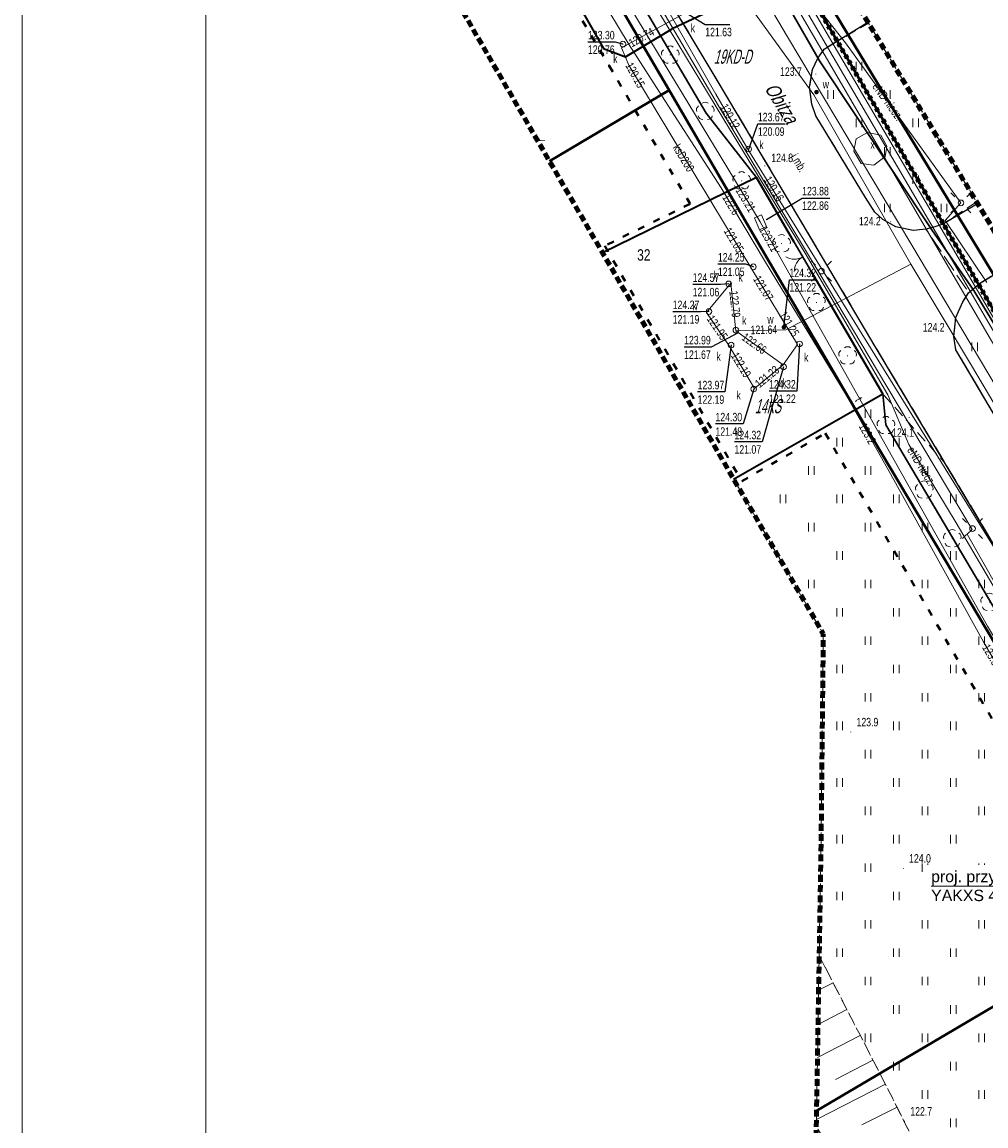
# Model space of a CAD drawing. Header units: millimetres. Extents: x 7464056 to 7464277, y 5957530 to 5957827.
# Tile 2 of 22: x 7464056 to 7464141, y 5957613 to 5957710. Entities that reach past the tile are written whole.
import ezdxf
from ezdxf.enums import TextEntityAlignment as Align

# ---------------------------------------------------------------- set-up
doc = ezdxf.new("R2010")
doc.units = ezdxf.units.MM
doc.header["$MEASUREMENT"] = 0
for name, pattern in [('1', [0.6, 0.3, -0.3]), ('1.0_0.5', [1.5, 1, -0.5]), ('1.5_0.5', [2, 1.5, -0.5]), ('2', [0.9, 0.6, -0.3]), ('219-500', [0]), ('ACAD_ISO03W100', [30, 12, -18]), ('CONTINOUS', [0]), ('egug-500', [1, 0.5, -0.5]), ('otob_500', [0])]:
    doc.linetypes.add(name, pattern=pattern)
doc.layers.get('0').update_dxf_attribs({"color": 2, "linetype": 'CONTINUOUS', "lineweight": 0, "plot": 0})
for name, color, linetype in [('000 Inne (niezydentyfikowane)', 7, 'CONTINUOUS'), ('203-punkt graniczny', 7, 'CONTINUOUS'), ('218-kontur użytku gruntowego', 7, 'CONTINUOUS'), ('994-Nazwa ulicy', 7, 'CONTINUOUS'), ('brama', 7, 'CONTINUOUS'), ('drzewo liściaste', 7, 'CONTINUOUS'), ('jezdnia', 7, 'CONTINUOUS'), ('jezdnia-Atr17', 7, 'CONTINUOUS'), ('komora podziemna', 7, 'CONTINUOUS'), ('kratka ściekowa-Atr17', 7, 'CONTINUOUS'), ('krawężnik', 7, 'CONTINUOUS'), ('latarnia', 7, 'CONTINUOUS'), ('obudowa ochronna przewodu', 7, 'CONTINUOUS'), ('ogrodzenie trwałe', 7, 'CONTINUOUS'), ('pikieta naturalna', 7, 'CONTINUOUS'), ('pikieta naturalna-Atr2', 7, 'CONTINUOUS'), ('pikieta sztuczna', 7, 'CONTINUOUS'), ('pikieta sztuczna-Atr2', 7, 'CONTINUOUS'), ('przewód ciepłowniczy', 7, 'CONTINUOUS'), ('przewód elektroenergetyczny podziemny', 7, 'CONTINUOUS'), ('przewód elektroenergetyczny podziemny-Atr1', 7, 'CONTINUOUS'), ('przewód gazowy', 7, 'CONTINUOUS'), ('przewód kanalizacyjny', 7, 'CONTINUOUS'), ('przewód kanalizacyjny-Atr1', 7, 'CONTINUOUS'), ('przewód telekomunikacyjny podziemny', 7, 'CONTINUOUS'), ('przewód telekomunikacyjny podziemny-Atr1', 7, 'CONTINUOUS'), ('przewód wodociągowy', 7, 'CONTINUOUS'), ('rzedna', 7, 'CONTINUOUS'), ('rzedna-Atr2', 7, 'CONTINUOUS'), ('rzedna-Atr3', 7, 'CONTINUOUS'), ('SIATKA_KWADRATOW', 7, 'CONTINUOUS'), ('skarpa nieumocniona', 7, 'CONTINUOUS'), ('studnia kanalizacyjna', 7, 'CONTINUOUS'), ('studnia kanalizacyjna-Atr17', 7, 'CONTINUOUS'), ('trawnik', 7, 'CONTINUOUS'), ('urządzenie techniczne sieci niezidentyfikowanej', 7, 'CONTINUOUS'), ('urządzenie techniczne sieci niezidentyfikowanej-Atr17', 7, 'CONTINUOUS'), ('wodociągowe urządzenie techniczne', 7, 'CONTINUOUS'), ('wodociągowe urządzenie techniczne-Atr17', 7, 'CONTINUOUS'), ('Zakres', 7, 'CONTINUOUS'), ('zasuwa lub zawór', 7, 'CONTINUOUS'), ('zasuwa lub zawór-Atr17', 7, 'CONTINUOUS')]:
    doc.layers.add(name, color=color, linetype=linetype)
for name, color, linetype, lineweight in [('211-numer działki ewidencyjnej', 3, 'CONTINUOUS', 30), ('219-działka ewidencyjna', 3, 'CONTINUOUS', 30), ('__A-Tabelka', 7, 'CONTINUOUS', 18), ('_E-kabel el', 1, 'ACAD_ISO03W100', 40), ('E-kable elektryczne-opis', 7, 'CONTINOUS', 20)]:
    doc.layers.add(name, color=color, linetype=linetype, lineweight=lineweight)
doc.styles.get("Standard").update_dxf_attribs({"font": 'Working1250', "width": 0.75})

# ---------------------------------------------------------------- blocks, each defined once
blk = doc.blocks.new('203')
at = {"linetype": 'Continuous', "lineweight": 0}
h = blk.add_hatch(color=0, dxfattribs=at)
edge = h.paths.add_edge_path()
edge.add_arc((0, 0), 0.045, 0, 360)
blk = doc.blocks.new('OK02')
at = {"color": 0, "linetype": 'Continuous', "lineweight": 0}
for centre, start, end in [((-1.5, 0), 0, 60), ((1.5, 0), 120, 180)]:
    blk.add_arc(centre, 1.5, start, end, dxfattribs=at)
blk = doc.blocks.new('PW01')
at = {"linetype": 'Continuous', "lineweight": 13}
h = blk.add_hatch(color=0, dxfattribs=at)
edge = h.paths.add_edge_path()
edge.add_arc((0, 0), 0.045, 0, 360)
blk = doc.blocks.new('US15')
at = {"color": 0, "linetype": 'Continuous', "lineweight": 13}
blk.add_circle((0, 0), 0.25, dxfattribs=at)
blk = doc.blocks.new('OP021')
at = {"linetype": 'Continuous', "lineweight": 13}
h = blk.add_hatch(color=0, dxfattribs=at)
edge = h.paths.add_edge_path()
edge.add_arc((0, 0), 0.05, 0, 360)
at = {"color": 0, "linetype": 'Continuous', "lineweight": 13}
for centre, start, end in [((-0.38, 0.124), 121.308, 202.548), ((0, 0.4), 49.272, 130.728), ((0.38, 0.124), 337.452, 58.692), ((-0.235, -0.324), 193.221, 274.871), ((0.235, -0.324), 265.129, 346.779)]:
    blk.add_arc(centre, 0.4, start, end, dxfattribs=at)
blk = doc.blocks.new('SM01')
at = {"color": 0, "linetype": 'Continuous', "lineweight": 13}
for p, q in [((-0.53, 0.531), (-0.883, 0.884)), ((0.531, 0.531), (0.884, 0.884)), ((-0.53, -0.53), (-0.883, -0.883)), ((0.531, -0.53), (0.884, -0.883))]:
    blk.add_line(p, q, dxfattribs=at)
blk.add_circle((0, 0), 0.25, dxfattribs=at)
blk = doc.blocks.new('TU04')
at = {"color": 0, "linetype": 'Continuous', "lineweight": 13}
for p, q in [((0, 0), (0, 0.75)), ((0.5, 0), (0.5, 0.75))]:
    blk.add_line(p, q, dxfattribs=at)
blk = doc.blocks.new('US25')
at = {"linetype": 'Continuous', "lineweight": 0}
h = blk.add_hatch(color=0, dxfattribs=at)
edge = h.paths.add_edge_path()
edge.add_arc((0, 0), 0.2, 0, 360)

msp = doc.modelspace()

# ---------------------------------------------------------------- linework, layer by layer
at = {"layer": '000 Inne (niezydentyfikowane)', "color": 7, "linetype": 'Continuous', "lineweight": 13}
for p, q in [((7464127.89, 5957625.77), (7464126.609, 5957625.117)), ((7464129.1, 5957623.41), (7464126.558, 5957622.096)), ((7464130.27, 5957621.14), (7464126.51, 5957619.197)), ((7464131.4, 5957618.96), (7464128.09, 5957617.25)), ((7464132.49, 5957616.85), (7464126.418, 5957613.719)), ((7464133.52, 5957614.81), (7464130.41, 5957613.25))]:
    msp.add_line(p, q, dxfattribs=at)
at = {"layer": '000 Inne (niezydentyfikowane)', "color": 56, "linetype": 'Continuous', "lineweight": 50, "flags": 128}
for points in [[(7464194.89, 5957593.94), (7464195.967, 5957590.719), (7464186.213, 5957609.558), (7464182.663, 5957614.998), (7464176.499, 5957625.621), (7464176.492, 5957625.631), (7464162.981, 5957648.914), (7464162.94, 5957648.984), (7464158.056, 5957657.401), (7464158.016, 5957657.47), (7464129.82, 5957706.056), (7464119.97, 5957723.029), (7464096.51, 5957762.918)], [(7464273.22, 5957619.103), (7464256.633, 5957609.097), (7464248.534, 5957622.926), (7464194.89, 5957593.94), (7464193.43, 5957597.96), (7464192.91, 5957604.22), (7464189.03, 5957611.03), (7464188.444, 5957611.585), (7464159.394, 5957659.51), (7464096.659, 5957763.005)], [(7464096.659, 5957763.005), (7464159.394, 5957659.51), (7464188.444, 5957611.585), (7464189.03, 5957611.03), (7464192.91, 5957604.22), (7464193.43, 5957597.96), (7464194.89, 5957593.94)], [(7464096.13, 5957733.973), (7464113.452, 5957704.425), (7464102.889, 5957698.194)], [(7464149.275, 5957643.692), (7464129.849, 5957676.292), (7464118.65, 5957695.507), (7464117.917, 5957696.764), (7464113.452, 5957704.425), (7464096.13, 5957733.973)], [(7464119.97, 5957723.029), (7464129.82, 5957706.056), (7464158.016, 5957657.47)], [(7464126.431, 5957614.494), (7464156.208, 5957632.058), (7464163.514, 5957619.798), (7464156.749, 5957590.749), (7464156.689, 5957582.483), (7464160.044, 5957570.443), (7464166.573, 5957560.859), (7464191.954, 5957545.875), (7464191.47, 5957545.78), (7464189.787, 5957545.447), (7464144.12, 5957536.43), (7464125.18, 5957539.755)]]:
    msp.add_lwpolyline(points, dxfattribs=at)
at = {"layer": '000 Inne (niezydentyfikowane)', "color": 253, "linetype": '1', "lineweight": 100, "flags": 128}
msp.add_lwpolyline([(7464096.51, 5957762.918), (7464119.97, 5957723.029), (7464129.82, 5957706.056), (7464158.016, 5957657.47), (7464158.056, 5957657.401), (7464162.94, 5957648.984), (7464162.981, 5957648.914), (7464176.492, 5957625.631), (7464176.499, 5957625.621), (7464182.663, 5957614.998), (7464186.213, 5957609.558), (7464195.967, 5957590.719), (7464195.97, 5957590.71), (7464198.51, 5957586.21), (7464201.941, 5957582.25), (7464205.521, 5957578.87), (7464209.991, 5957575.1), (7464215.369, 5957570.98), (7464206.32, 5957560.132), (7464194.92, 5957546.46), (7464194.899, 5957546.456), (7464191.954, 5957545.875), (7464191.47, 5957545.78), (7464189.787, 5957545.447)], dxfattribs=at)
at = {"layer": '000 Inne (niezydentyfikowane)', "color": 253, "linetype": '1', "lineweight": 13, "flags": 128}
msp.add_lwpolyline([(7464158.016, 5957657.47), (7464129.82, 5957706.056), (7464119.97, 5957723.029), (7464096.51, 5957762.918)], dxfattribs=at)
at = {"layer": '000 Inne (niezydentyfikowane)', "color": 56, "linetype": 'Continuous', "lineweight": 13, "flags": 128}
for points in [[(7464102.889, 5957698.194), (7464113.452, 5957704.425), (7464117.917, 5957696.764), (7464118.65, 5957695.507), (7464129.849, 5957676.292), (7464149.275, 5957643.692), (7464156.208, 5957632.058)], [(7464156.208, 5957632.058), (7464126.431, 5957614.494)]]:
    msp.add_lwpolyline(points, dxfattribs=at)
at = {"layer": '218-kontur użytku gruntowego', "color": 3, "linetype": 'egug-500', "lineweight": 18, "flags": 128}
for points in [[(7464116.7, 5957702.41), (7464099.57, 5957731.53)], [(7464099.57, 5957731.53), (7464116.7, 5957702.41)], [(7464124.12, 5957711.48), (7464126.69, 5957707.01)], [(7464126.69, 5957707.01), (7464124.12, 5957711.48)], [(7464126.69, 5957707.01), (7464136.59, 5957692.14)], [(7464136.59, 5957692.14), (7464126.69, 5957707.01)], [(7464121.15, 5957696.73), (7464116.7, 5957702.41)], [(7464116.7, 5957702.41), (7464121.15, 5957696.73)], [(7464124.46, 5957691.05), (7464121.15, 5957696.73)], [(7464121.15, 5957696.73), (7464124.46, 5957691.05)], [(7464136.59, 5957692.14), (7464140.28, 5957686.78)], [(7464140.28, 5957686.78), (7464136.59, 5957692.14)], [(7464125.97, 5957688.44), (7464124.46, 5957691.05)], [(7464124.46, 5957691.05), (7464125.97, 5957688.44)], [(7464132.26, 5957677.67), (7464125.97, 5957688.44)], [(7464125.97, 5957688.44), (7464132.26, 5957677.67)], [(7464140.28, 5957686.78), (7464159.31, 5957655.33)], [(7464159.31, 5957655.33), (7464140.28, 5957686.78)], [(7464132.53, 5957674.94), (7464132.26, 5957677.67)], [(7464132.26, 5957677.67), (7464132.53, 5957674.94)], [(7464165.86, 5957618.54), (7464132.53, 5957674.94)], [(7464132.53, 5957674.94), (7464165.86, 5957618.54)]]:
    msp.add_lwpolyline(points, dxfattribs=at)
at = {"layer": '219-działka ewidencyjna', "linetype": '219-500', "flags": 128}
for points in [[(7464116.7, 5957702.41), (7464099.57, 5957731.53)], [(7464126.69, 5957707.01), (7464124.12, 5957711.48)], [(7464136.59, 5957692.14), (7464126.69, 5957707.01)], [(7464121.15, 5957696.73), (7464116.7, 5957702.41)], [(7464121.15, 5957696.73), (7464107.581, 5957690.091)], [(7464124.46, 5957691.05), (7464121.15, 5957696.73)], [(7464140.28, 5957686.78), (7464136.59, 5957692.14)], [(7464125.97, 5957688.44), (7464124.46, 5957691.05)], [(7464132.26, 5957677.67), (7464125.97, 5957688.44)], [(7464159.31, 5957655.33), (7464140.28, 5957686.78)], [(7464132.26, 5957677.67), (7464119.122, 5957670.16)], [(7464132.53, 5957674.94), (7464132.26, 5957677.67)], [(7464165.86, 5957618.54), (7464132.53, 5957674.94)]]:
    msp.add_lwpolyline(points, dxfattribs=at)
at = {"layer": '__A-Tabelka', "ltscale": 5}
for points in [[(7464266.428, 5957826.876), (7464056.428, 5957826.876), (7464056.428, 5957529.876), (7464266.428, 5957529.876)], [(7464263.228, 5957823.676), (7464072.628, 5957823.676), (7464072.628, 5957533.076), (7464263.228, 5957533.076)]]:
    msp.add_lwpolyline(points, close=True, dxfattribs=at)
at = {"layer": 'brama', "color": 7, "linetype": 'otob_500', "lineweight": 18, "flags": 128}
msp.add_lwpolyline([(7464125.97, 5957688.44), (7464124.46, 5957691.05)], dxfattribs=at)
at = {"layer": 'jezdnia', "color": 7, "linetype": '1.5_0.5', "lineweight": 18, "flags": 128}
for points in [[(7464086.851, 5957757.258), (7464091.92, 5957748.72), (7464093.17, 5957746.61), (7464100.88, 5957733.62), (7464109.13, 5957719.6), (7464117.32, 5957705.91), (7464124.79, 5957693.36), (7464131.59, 5957681.85), (7464137.77, 5957671.55), (7464145.7, 5957658.29), (7464153.31, 5957645.2), (7464161.81, 5957630.88), (7464165.59, 5957624.29), (7464166.01, 5957623.09), (7464166.28, 5957621.51), (7464166.24, 5957620.22), (7464165.92, 5957618.44), (7464168.97, 5957613.22), (7464169.49, 5957613.31), (7464170.42, 5957613.31), (7464171.31, 5957612.99), (7464172.23, 5957612.07), (7464174.42, 5957607.65), (7464180.26, 5957595.46), (7464181.97, 5957591.93), (7464181.97, 5957591.41), (7464181.65, 5957590.58), (7464181.19, 5957590.07), (7464180.8, 5957589.72), (7464180.45, 5957589.49), (7464177.71, 5957587.72), (7464174.48, 5957585.62), (7464174.04, 5957585.45), (7464173.25, 5957585.36), (7464172.37, 5957585.5), (7464170.33, 5957586.19), (7464174.29, 5957579.29), (7464174.66, 5957580.9), (7464175.14, 5957581.82), (7464175.95, 5957582.64), (7464182.63, 5957586.49), (7464183.82, 5957586.55), (7464184.39, 5957586.13), (7464185.16, 5957585.13), (7464186.91, 5957580.49), (7464187.35, 5957579.06), (7464188.33, 5957575.91), (7464191.48, 5957567.03), (7464194.04, 5957559.04), (7464194.66, 5957556.96), (7464194.8, 5957555.42), (7464194.36, 5957553.91), (7464193.7, 5957553.12), (7464193.01, 5957552.89), (7464195.32, 5957546.4), (7464196.35, 5957545.53), (7464197.42, 5957544.45), (7464198.3, 5957543.12), (7464199.02, 5957541.65), (7464199.69, 5957539.99), (7464200.28, 5957536.84), (7464200.881, 5957534.249)], [(7464242.586, 5957534.495), (7464240.61, 5957559.1), (7464239.56, 5957559.38), (7464235.85, 5957560.07), (7464225.66, 5957563.07), (7464220.07, 5957565.67), (7464217.1, 5957567.15), (7464215.35, 5957568.13), (7464213.87, 5957569.14), (7464211.66, 5957570.44), (7464210.18, 5957571.38), (7464208.29, 5957572.78), (7464206.24, 5957574.48), (7464204.25, 5957576.69), (7464201.87, 5957579.06), (7464200.34, 5957580.58), (7464198.79, 5957581.93), (7464196.91, 5957584.14), (7464196.84, 5957584.25), (7464195.51, 5957586.18), (7464194.52, 5957587.98), (7464193.96, 5957589.66), (7464193.96, 5957591.03), (7464194.3, 5957592.24), (7464195.46, 5957593.87), (7464193.53, 5957597.77), (7464192.49, 5957597.4), (7464191.04, 5957597.43), (7464190.04, 5957597.51), (7464189.06, 5957597.8), (7464187.91, 5957598.58), (7464187.01, 5957599.52), (7464185.58, 5957601.93), (7464180.91, 5957609.95), (7464176.66, 5957617.25), (7464176.11, 5957618.89), (7464176.11, 5957620.7), (7464176.63, 5957622.32), (7464174.2, 5957626.36), (7464172.67, 5957626.42), (7464171.61, 5957626.96), (7464170.7, 5957627.74), (7464169.84, 5957628.75), (7464166.58, 5957634.38), (7464160.16, 5957645.36), (7464159.53, 5957646.36), (7464159.16, 5957647.83), (7464159.19, 5957649.1), (7464159.45, 5957650.3), (7464160.02, 5957651.39), (7464161.02, 5957652.43), (7464159.37, 5957655.23), (7464158.8, 5957654.97), (7464157.83, 5957654.85), (7464156.56, 5957654.88), (7464155.16, 5957655.37), (7464154.15, 5957655.96), (7464153.27, 5957656.96), (7464152.31, 5957658.39), (7464148.38, 5957665.08), (7464144.09, 5957672.43), (7464138.71, 5957681.55), (7464138.51, 5957682.74), (7464138.71, 5957684.4), (7464139.31, 5957685.79), (7464139.83, 5957686.59), (7464136.07, 5957692.2), (7464134.95, 5957692.08), (7464133.41, 5957692.4), (7464132.27, 5957693.05), (7464131.56, 5957693.69), (7464130.73, 5957694.98), (7464126.37, 5957702.18), (7464126, 5957703.21), (7464125.81, 5957704.71), (7464126.06, 5957706.26), (7464126.54, 5957707.27), (7464127.1, 5957708.06), (7464130.958, 5957710.421)], [(7464140.623, 5957694.434), (7464137.54, 5957692.63), (7464136.86, 5957692.39), (7464136.07, 5957692.2), (7464139.83, 5957686.59), (7464140.79, 5957687.4), (7464143.771, 5957689.229)]]:
    msp.add_lwpolyline(points, dxfattribs=at)
at = {"layer": 'komora podziemna', "color": 30, "linetype": 'Continuous', "lineweight": 18, "flags": 128}
msp.add_lwpolyline([(7464120.96, 5957693.18), (7464121.58, 5957693.45), (7464122.03, 5957692.41), (7464121.41, 5957692.14)], close=True, dxfattribs=at)
at = {"layer": 'krawężnik', "color": 7, "linetype": 'Continuous', "lineweight": 25, "flags": 128}
for points in [[(7464165.92, 5957618.44), (7464166.24, 5957620.22), (7464166.28, 5957621.51), (7464166.01, 5957623.09), (7464165.59, 5957624.29), (7464161.81, 5957630.88), (7464153.31, 5957645.2), (7464145.7, 5957658.29), (7464137.77, 5957671.55), (7464131.59, 5957681.85), (7464124.79, 5957693.36), (7464117.32, 5957705.91), (7464109.13, 5957719.6), (7464100.88, 5957733.62), (7464093.17, 5957746.61), (7464091.92, 5957748.72), (7464086.851, 5957757.258)], [(7464126.54, 5957707.27), (7464127.1, 5957708.06), (7464130.958, 5957710.421)], [(7464136.07, 5957692.2), (7464134.95, 5957692.08), (7464133.41, 5957692.4), (7464132.27, 5957693.05), (7464131.56, 5957693.69), (7464130.73, 5957694.98), (7464126.37, 5957702.18), (7464126, 5957703.21), (7464125.81, 5957704.71), (7464126.06, 5957706.26), (7464126.54, 5957707.27)], [(7464140.623, 5957694.434), (7464137.54, 5957692.63), (7464136.86, 5957692.39), (7464136.07, 5957692.2)], [(7464139.83, 5957686.59), (7464140.79, 5957687.4), (7464143.771, 5957689.229)], [(7464159.37, 5957655.23), (7464158.8, 5957654.97), (7464157.83, 5957654.85), (7464156.56, 5957654.88), (7464155.16, 5957655.37), (7464154.15, 5957655.96), (7464153.27, 5957656.96), (7464152.31, 5957658.39), (7464148.38, 5957665.08), (7464144.09, 5957672.43), (7464138.71, 5957681.55), (7464138.51, 5957682.74), (7464138.71, 5957684.4), (7464139.31, 5957685.79), (7464139.83, 5957686.59)]]:
    msp.add_lwpolyline(points, dxfattribs=at)
at = {"layer": 'obudowa ochronna przewodu', "color": 7, "linetype": 'Continuous', "lineweight": 35, "flags": 128}
for points in [[(7464087.9, 5957741.87), (7464089.93, 5957739.01), (7464099.22, 5957722.9), (7464107.65, 5957708.11), (7464109.59, 5957707.38), (7464113.7, 5957709.84)], [(7464121.98, 5957713.76), (7464113.7, 5957709.84)]]:
    msp.add_lwpolyline(points, dxfattribs=at)
at = {"layer": 'ogrodzenie trwałe', "color": 7, "lineweight": 35, "flags": 128}
for points in [[(7464124.46, 5957691.05), (7464121.15, 5957696.73), (7464107.581, 5957690.091)], [(7464119.122, 5957670.16), (7464132.26, 5957677.67), (7464125.97, 5957688.44)]]:
    msp.add_lwpolyline(points, dxfattribs=at)
at = {"layer": 'przewód ciepłowniczy', "color": 212, "linetype": 'Continuous', "lineweight": 18, "flags": 128}
for points in [[(7464162.58, 5957649.98), (7464152.58, 5957665), (7464151.11, 5957667.62), (7464146.7, 5957675.19), (7464139.23, 5957687.99), (7464126.98, 5957708.92), (7464116.68, 5957726.65), (7464116.23, 5957728.92), (7464114.68, 5957730.44), (7464109.05, 5957740.64), (7464104.45, 5957748.87), (7464100.89, 5957755.22), (7464096.568, 5957762.952)], [(7464103.92, 5957748.46), (7464114.11, 5957730.13), (7464115.73, 5957728.66), (7464116.17, 5957726.36), (7464126.89, 5957707.95), (7464137.84, 5957689.19), (7464146.21, 5957674.86), (7464152.28, 5957664.46), (7464161.08, 5957651.27), (7464162.12, 5957649.72), (7464163.04, 5957650.25), (7464152.88, 5957665.53), (7464154.08, 5957666.32), (7464152.4, 5957668.42), (7464151.59, 5957667.96), (7464140.62, 5957686.79), (7464127.06, 5957709.89), (7464117.18, 5957726.94), (7464116.74, 5957729.33), (7464115.25, 5957730.74), (7464109.65, 5957740.97), (7464101.44, 5957755.58), (7464097.151, 5957763.294)]]:
    msp.add_lwpolyline(points, dxfattribs=at)
at = {"layer": 'przewód elektroenergetyczny podziemny', "color": 1, "linetype": 'Continuous', "lineweight": 18, "flags": 128}
for points in [[(7464139.15, 5957694.5), (7464128.99, 5957708.6), (7464123.96, 5957715), (7464121.29, 5957717.15), (7464115.27, 5957727.64), (7464113.72, 5957729.21), (7464112.57, 5957731.17), (7464105.52, 5957743.58), (7464096.27, 5957759.26), (7464094.725, 5957761.872)], [(7464087.32, 5957752.37), (7464095.98, 5957737.1), (7464105.9, 5957721.64), (7464112.85, 5957710.77), (7464118.26, 5957701.85), (7464125.41, 5957690.07), (7464132.72, 5957677.58), (7464134.57, 5957673.2), (7464138.74, 5957666.32), (7464145.7, 5957654.46), (7464154.32, 5957639.85), (7464161.46, 5957628.22), (7464166.09, 5957620.42), (7464169.69, 5957613.63), (7464179.16, 5957595.67), (7464181.63, 5957596.77), (7464187.58, 5957599.66), (7464192.68, 5957601.41), (7464193.82, 5957601.82)], [(7464087.9, 5957741.87), (7464089.93, 5957739.01), (7464099.22, 5957722.9), (7464107.65, 5957708.11), (7464109.59, 5957707.38), (7464113.7, 5957709.84), (7464121.98, 5957713.76), (7464127.114, 5957716.779)], [(7464152.34, 5957645.23), (7464151.59, 5957644.71), (7464148.13, 5957650.43), (7464139.7, 5957665.32), (7464140.13, 5957665.71), (7464132.62, 5957678.31), (7464126.66, 5957688.35), (7464117.8, 5957703.05), (7464110.73, 5957715.08), (7464110.21, 5957715.1), (7464110.21, 5957715.98), (7464110.56, 5957715.88)], [(7464149.38, 5957641.57), (7464141.13, 5957655.81), (7464133.08, 5957670.35), (7464128.98, 5957677.67), (7464121.92, 5957689.28), (7464118.01, 5957695.84), (7464113.58, 5957702.72), (7464109.92, 5957708.44), (7464107.19, 5957712.99)], [(7464139.15, 5957694.5), (7464137.77, 5957692.96), (7464141.43, 5957687.48)]]:
    msp.add_lwpolyline(points, dxfattribs=at)
at = {"layer": 'przewód gazowy', "color": 52, "linetype": 'Continuous', "lineweight": 18, "flags": 128}
msp.add_lwpolyline([(7464093.334, 5957761.057), (7464097.55, 5957753.89), (7464109.26, 5957734.1), (7464115.16, 5957723.86), (7464123.88, 5957709.15), (7464134.72, 5957690.93), (7464143.09, 5957676.91), (7464149.7, 5957665.65), (7464156.83, 5957653.79), (7464162.79, 5957643.63), (7464167.44, 5957635.73), (7464175.9, 5957621.63), (7464182.75, 5957610.05), (7464191.05, 5957595.99), (7464199.23, 5957582.14), (7464201.17, 5957579.06), (7464201.31, 5957578.82)], dxfattribs=at)
at = {"layer": 'przewód kanalizacyjny', "color": 34, "linetype": 'Continuous', "lineweight": 18, "flags": 128}
for points in [[(7464088.076, 5957757.975), (7464093.94, 5957746.55), (7464098.78, 5957736.87), (7464109.26, 5957718.63), (7464117.56, 5957704.09), (7464120.37, 5957699.24), (7464130.04, 5957683.57), (7464144.49, 5957660.22), (7464144.68, 5957659.92), (7464148.27, 5957653.94), (7464160.34, 5957635.1), (7464160.48, 5957634.89)], [(7464122.67, 5957715.53), (7464109.25, 5957708.17), (7464109.9, 5957706.65)], [(7464109.9, 5957706.65), (7464120.72, 5957688.66), (7464124.76, 5957682.02), (7464123.5, 5957680.24), (7464120.96, 5957678.16), (7464118.72, 5957681.9), (7464116.72, 5957684.85), (7464118.87, 5957687.44), (7464119.31, 5957683.24), (7464123.5, 5957680.24)]]:
    msp.add_lwpolyline(points, dxfattribs=at)
at = {"layer": 'przewód telekomunikacyjny podziemny', "color": 30, "linetype": 'Continuous', "lineweight": 18, "flags": 128}
msp.add_lwpolyline([(7464173.56, 5957629.98), (7464173.3, 5957629.92), (7464170.34, 5957629.31), (7464162.06, 5957623.92), (7464161.72, 5957623.7), (7464161.34, 5957624.32), (7464141.5, 5957657.19), (7464121.46, 5957692.84), (7464107.23, 5957716.37), (7464099.06, 5957725.95), (7464085.39, 5957751.08), (7464082.794, 5957754.88)], dxfattribs=at)
at = {"layer": 'przewód wodociągowy', "color": 5, "linetype": 'Continuous', "lineweight": 18, "flags": 128}
for points in [[(7464114.05, 5957720.84), (7464126.19, 5957704.04), (7464134.74, 5957689.1)], [(7464134.74, 5957689.1), (7464123.73, 5957683.32), (7464119.31, 5957683.24)], [(7464178.24, 5957614.72), (7464170.05, 5957629.01), (7464160.17, 5957646.25), (7464151.41, 5957661.06), (7464140.09, 5957680.17), (7464134.74, 5957689.1)]]:
    msp.add_lwpolyline(points, dxfattribs=at)
at = {"layer": 'rzedna-Atr2', "color": 7, "flags": 128}
for points in [[(7464114.66, 5957711.42), (7464116.62, 5957710.23), (7464118.797, 5957710.23)], [(7464109.37, 5957708.5), (7464108.71, 5957708.68), (7464106.289, 5957708.68)], [(7464120.45, 5957699.25), (7464121.26, 5957701.46), (7464123.663, 5957701.46)], [(7464122.02, 5957693.03), (7464125.16, 5957694.93), (7464127.586, 5957694.93)], [(7464120.86, 5957688.87), (7464120.19, 5957689.1), (7464117.737, 5957689.1)], [(7464123.55, 5957683.55), (7464124.04, 5957687.73), (7464126.493, 5957687.73)], [(7464118.68, 5957687.37), (7464117.97, 5957687.31), (7464115.513, 5957687.31)], [(7464116.95, 5957684.93), (7464116.21, 5957684.91), (7464113.753, 5957684.91)], [(7464119.51, 5957683.05), (7464117.13, 5957681.8), (7464114.758, 5957681.8)], [(7464118.9, 5957681.98), (7464118.35, 5957677.84), (7464115.947, 5957677.84)], [(7464124.93, 5957682.07), (7464124.7, 5957677.91), (7464122.247, 5957677.91)], [(7464123.52, 5957680.05), (7464121.65, 5957673.44), (7464119.197, 5957673.44)], [(7464120.89, 5957678.1), (7464119.97, 5957675.02), (7464117.522, 5957675.02)]]:
    msp.add_lwpolyline(points, dxfattribs=at)
at = {"layer": 'SIATKA_KWADRATOW', "color": 7, "const_width": 0.065}
msp.add_lwpolyline([(7464101.843, 5957700), (7464102.5, 5957700)], dxfattribs=at)
at = {"layer": 'skarpa nieumocniona', "color": 7, "linetype": '1.0_0.5', "lineweight": 18, "flags": 128}
msp.add_lwpolyline([(7464127.3, 5957626.93), (7464128.74, 5957624.11), (7464130.15, 5957621.38), (7464131.45, 5957618.86), (7464132.92, 5957616.01), (7464134.22, 5957613.41), (7464135.53, 5957610.77), (7464136.76, 5957608.28), (7464138.08, 5957605.61), (7464139.3, 5957603.17), (7464140.84, 5957600.05), (7464140.8, 5957596.99), (7464140.78, 5957594.74), (7464140.75, 5957592.73), (7464140.72, 5957590.36), (7464140.72, 5957589.93), (7464138.86, 5957588.41), (7464138.6, 5957587.74), (7464137.85, 5957585.76), (7464137.14, 5957583.89), (7464136.3, 5957581.68), (7464135.94, 5957580.73), (7464134.39, 5957581.31), (7464133.88, 5957581.38), (7464132.58, 5957581.57), (7464131.29, 5957581.75), (7464128.99, 5957582.07), (7464133.46, 5957588.88), (7464134.42, 5957593.21), (7464134.76, 5957597.25), (7464134.6, 5957598.86), (7464134.23, 5957600.66), (7464133.7, 5957601.91), (7464131.29, 5957605.57), (7464128.16, 5957610.41), (7464126.41, 5957613.07), (7464126.66, 5957628.17)], close=True, dxfattribs=at)
msp.add_lwpolyline([(7464127.3, 5957626.93), (7464128.74, 5957624.11), (7464130.15, 5957621.38), (7464131.45, 5957618.86), (7464132.92, 5957616.01), (7464134.22, 5957613.41), (7464135.53, 5957610.77), (7464136.76, 5957608.28), (7464138.08, 5957605.61), (7464139.3, 5957603.17), (7464140.84, 5957600.05), (7464140.8, 5957596.99), (7464140.78, 5957594.74), (7464140.75, 5957592.73), (7464140.72, 5957590.36), (7464140.72, 5957589.93), (7464138.86, 5957588.41), (7464138.6, 5957587.74), (7464137.85, 5957585.76), (7464137.14, 5957583.89), (7464136.3, 5957581.68), (7464135.94, 5957580.73), (7464134.39, 5957581.31), (7464133.88, 5957581.38), (7464132.58, 5957581.57), (7464131.29, 5957581.75), (7464128.99, 5957582.07), (7464133.46, 5957588.88), (7464134.42, 5957593.21), (7464134.76, 5957597.25), (7464134.6, 5957598.86), (7464134.23, 5957600.66), (7464133.7, 5957601.91), (7464131.29, 5957605.57), (7464128.16, 5957610.41), (7464126.41, 5957613.07), (7464126.66, 5957628.17)], close=True, dxfattribs=at)
at = {"layer": 'trawnik', "color": 7, "linetype": '1.0_0.5', "lineweight": 18, "flags": 128}
for points in [[(7464140.53, 5957694.59), (7464137.54, 5957692.63), (7464136.86, 5957692.39), (7464136.07, 5957692.2), (7464134.95, 5957692.08), (7464133.41, 5957692.4), (7464132.27, 5957693.05), (7464131.56, 5957693.69), (7464130.73, 5957694.98), (7464126.37, 5957702.18), (7464126, 5957703.21), (7464125.81, 5957704.71), (7464126.06, 5957706.26), (7464126.54, 5957707.27), (7464127.1, 5957708.06), (7464131, 5957710.35)], [(7464163.07, 5957657.31), (7464159.37, 5957655.23), (7464158.8, 5957654.97), (7464157.83, 5957654.85), (7464156.56, 5957654.88), (7464155.16, 5957655.37), (7464154.15, 5957655.96), (7464153.27, 5957656.96), (7464152.31, 5957658.39), (7464148.38, 5957665.08), (7464144.09, 5957672.43), (7464138.71, 5957681.55), (7464138.51, 5957682.74), (7464138.71, 5957684.4), (7464139.31, 5957685.79), (7464139.83, 5957686.59), (7464140.79, 5957687.4), (7464143.77, 5957689.23)], [(7464137.77, 5957671.55), (7464145.7, 5957658.29), (7464153.31, 5957645.2), (7464161.81, 5957630.88), (7464165.59, 5957624.29), (7464166.01, 5957623.09), (7464166.28, 5957621.51), (7464166.24, 5957620.22), (7464165.92, 5957618.44), (7464165.25, 5957616.11), (7464164.7, 5957613.53), (7464163.75, 5957609.44), (7464162.14, 5957607.54), (7464160.59, 5957605.13), (7464158.88, 5957598.62), (7464149.75, 5957588.95), (7464140.72, 5957589.93), (7464140.72, 5957590.36), (7464140.75, 5957592.73), (7464140.78, 5957594.74), (7464140.8, 5957596.99), (7464140.84, 5957600.05), (7464139.3, 5957603.17), (7464138.08, 5957605.61), (7464136.76, 5957608.28), (7464135.53, 5957610.77), (7464134.22, 5957613.41), (7464132.92, 5957616.01), (7464131.45, 5957618.86), (7464130.15, 5957621.38), (7464128.74, 5957624.11), (7464127.3, 5957626.93), (7464126.66, 5957628.17), (7464126.84, 5957638.93), (7464127.02, 5957656.52), (7464119.12, 5957670.16), (7464132.26, 5957677.67)]]:
    msp.add_lwpolyline(points, close=True, dxfattribs=at)
at = {"layer": 'urządzenie techniczne sieci niezidentyfikowanej', "color": 7, "linetype": 'Continuous', "lineweight": 18, "flags": 128}
msp.add_lwpolyline([(7464130.92, 5957700.7), (7464132.09, 5957700.47), (7464132.63, 5957699.49), (7464132.48, 5957698.6), (7464131.46, 5957697.83), (7464130.36, 5957697.99), (7464129.71, 5957699.06), (7464129.92, 5957700.14)], close=True, dxfattribs=at)
at = {"layer": 'Zakres', "color": 134, "linetype": '2', "lineweight": 90, "flags": 128}
msp.add_lwpolyline([(7464273.07, 5957642.1), (7464173.57, 5957639.94), (7464098.51, 5957764.09), (7464073.29, 5957749.31), (7464127.02, 5957656.52), (7464126.84, 5957638.93), (7464125.08, 5957533.8), (7464273.77, 5957534.68)], close=True, dxfattribs=at)

# ---------------------------------------------------------------- block references
at = {"layer": '203-punkt graniczny', "color": 7, "linetype": 'Continuous', "lineweight": 18}
for p in [(7464126.69, 5957707.01), (7464116.7, 5957702.41), (7464121.15, 5957696.73), (7464136.59, 5957692.14), (7464124.46, 5957691.05), (7464125.97, 5957688.44), (7464140.28, 5957686.78), (7464132.26, 5957677.67), (7464132.53, 5957674.94)]:
    msp.add_blockref('203', p, dxfattribs=at)
at = {"layer": 'brama', "color": 7, "linetype": 'Continuous', "lineweight": 18, "rotation": 120.051}
msp.add_blockref('OK02', (7464125.215, 5957689.745), dxfattribs=at)
at = {"layer": 'drzewo liściaste', "color": 94, "linetype": 'Continuous', "lineweight": 18}
for p in [(7464113.54, 5957707.54), (7464116.62, 5957702.58), (7464119.83, 5957696.46), (7464123.35, 5957690.92), (7464126.42, 5957685.73), (7464129.16, 5957681.03), (7464132.54, 5957674.89), (7464135.92, 5957669.21), (7464138.39, 5957664.93), (7464141.67, 5957659.31)]:
    msp.add_blockref('OP021', p, dxfattribs=at)
at = {"layer": 'latarnia', "color": 7, "linetype": 'Continuous', "lineweight": 18}
for p in [(7464139.15, 5957694.5), (7464126.86, 5957688.49), (7464140.17, 5957665.8)]:
    msp.add_blockref('SM01', p, dxfattribs=at)
at = {"layer": 'pikieta naturalna', "color": 7, "linetype": 'Continuous', "lineweight": 13}
for p in [(7464134.59, 5957675.6), (7464129.45, 5957647.87), (7464134.08, 5957635.86), (7464134.19, 5957613.57)]:
    msp.add_blockref('PW01', p, dxfattribs=at)
at = {"layer": 'pikieta sztuczna', "color": 7, "linetype": 'Continuous', "lineweight": 13}
for p in [(7464126.36, 5957705.86), (7464121.87, 5957697.77), (7464132.96, 5957692.83), (7464138.81, 5957682.23)]:
    msp.add_blockref('PW01', p, dxfattribs=at)
at = {"layer": 'rzedna', "color": 34, "linetype": 'Continuous', "lineweight": 18}
for p in [(7464109.25, 5957708.17), (7464109.37, 5957708.5), (7464109.65, 5957708.39), (7464120.45, 5957699.25), (7464120.56, 5957688.92), (7464120.77, 5957688.58), (7464120.86, 5957688.87), (7464118.68, 5957687.37), (7464116.95, 5957684.93), (7464116.86, 5957684.64), (7464119.27, 5957683.59), (7464119.51, 5957683.05), (7464119.53, 5957683.08), (7464118.9, 5957681.98), (7464124.66, 5957682.19), (7464124.93, 5957682.07), (7464118.85, 5957681.68), (7464123.52, 5957680.05), (7464120.89, 5957678.1), (7464121.12, 5957678.29)]:
    msp.add_blockref('PW01', p, dxfattribs=at)
at = {"layer": 'rzedna', "color": 7, "linetype": 'Continuous', "lineweight": 18}
for p in [(7464120.24, 5957699.46), (7464120.54, 5957698.96), (7464121.15, 5957693.34), (7464121.8, 5957692.23)]:
    msp.add_blockref('PW01', p, dxfattribs=at)
at = {"layer": 'rzedna', "color": 1, "linetype": 'Continuous', "lineweight": 18}
for p in [(7464118.01, 5957695.84), (7464133.08, 5957670.35), (7464141.13, 5957655.81)]:
    msp.add_blockref('PW01', p, dxfattribs=at)
at = {"layer": 'rzedna', "color": 30, "linetype": 'Continuous', "lineweight": 18}
msp.add_blockref('PW01', (7464122.02, 5957693.03), dxfattribs=at)
at = {"layer": 'rzedna', "color": 5, "linetype": 'Continuous', "lineweight": 18}
for p in [(7464119.31, 5957683.24), (7464123.55, 5957683.55)]:
    msp.add_blockref('PW01', p, dxfattribs=at)
at = {"layer": 'studnia kanalizacyjna', "color": 34, "linetype": 'Continuous', "lineweight": 18}
for p in [(7464109.37, 5957708.5), (7464120.45, 5957699.25), (7464120.86, 5957688.87), (7464118.68, 5957687.37), (7464116.95, 5957684.93), (7464119.32, 5957683.29), (7464118.9, 5957681.98), (7464124.93, 5957682.07), (7464123.52, 5957680.05), (7464120.89, 5957678.1)]:
    msp.add_blockref('US15', p, dxfattribs=at)
at = {"layer": 'trawnik', "color": 7, "linetype": 'Continuous', "lineweight": 18}
for p in [(7464129.909, 5957706.179), (7464127.409, 5957703.679), (7464132.409, 5957703.679), (7464129.909, 5957701.179), (7464134.909, 5957701.179), (7464132.409, 5957698.679), (7464134.909, 5957696.179), (7464132.409, 5957693.679), (7464137.409, 5957693.679), (7464140.109, 5957681.449), (7464130.719, 5957675.549), (7464128.219, 5957673.049), (7464133.219, 5957673.049), (7464125.719, 5957670.549), (7464130.719, 5957670.549), (7464135.719, 5957670.549), (7464123.219, 5957668.049), (7464128.219, 5957668.049), (7464133.219, 5957668.049), (7464138.219, 5957668.049), (7464125.719, 5957665.549), (7464130.719, 5957665.549), (7464135.719, 5957665.549), (7464128.219, 5957663.049), (7464133.219, 5957663.049), (7464138.219, 5957663.049), (7464125.719, 5957660.549), (7464130.719, 5957660.549), (7464135.719, 5957660.549), (7464140.719, 5957660.549), (7464128.219, 5957658.049), (7464133.219, 5957658.049), (7464138.219, 5957658.049), (7464130.719, 5957655.549), (7464135.719, 5957655.549), (7464140.719, 5957655.549), (7464128.219, 5957653.049), (7464133.219, 5957653.049), (7464138.219, 5957653.049), (7464130.719, 5957650.549), (7464135.719, 5957650.549), (7464140.719, 5957650.549), (7464128.219, 5957648.049), (7464133.219, 5957648.049), (7464138.219, 5957648.049), (7464130.719, 5957645.549), (7464135.719, 5957645.549), (7464140.719, 5957645.549), (7464128.219, 5957643.049), (7464133.219, 5957643.049), (7464138.219, 5957643.049), (7464130.719, 5957640.549), (7464135.719, 5957640.549), (7464140.719, 5957640.549), (7464128.219, 5957638.049), (7464133.219, 5957638.049), (7464138.219, 5957638.049), (7464130.719, 5957635.549), (7464135.719, 5957635.549), (7464140.719, 5957635.549), (7464128.219, 5957633.049), (7464133.219, 5957633.049), (7464138.219, 5957633.049), (7464130.719, 5957630.549), (7464135.719, 5957630.549), (7464140.719, 5957630.549), (7464128.219, 5957628.049), (7464133.219, 5957628.049), (7464138.219, 5957628.049), (7464130.719, 5957625.549), (7464135.719, 5957625.549), (7464140.719, 5957625.549), (7464133.219, 5957623.049), (7464138.219, 5957623.049), (7464130.719, 5957620.549), (7464135.719, 5957620.549), (7464140.719, 5957620.549), (7464133.219, 5957618.049), (7464138.219, 5957618.049), (7464135.719, 5957615.549), (7464140.719, 5957615.549), (7464138.219, 5957613.049)]:
    msp.add_blockref('TU04', p, dxfattribs=at)
at = {"layer": 'wodociągowe urządzenie techniczne', "color": 5, "linetype": 'Continuous', "lineweight": 18}
msp.add_blockref('US25', (7464123.55, 5957683.55), dxfattribs=at)
at = {"layer": 'zasuwa lub zawór', "color": 5, "linetype": 'Continuous', "lineweight": 18}
msp.add_blockref('US25', (7464126.42, 5957704.27), dxfattribs=at)

# ---------------------------------------------------------------- texts
at = {"layer": '000 Inne (niezydentyfikowane)', "color": 56, "linetype": 'Continuous', "lineweight": 13, "oblique": 15}
for s, width, p in [('19KD-D', 0.555, (7464117.37, 5957706.77)), ('14KS', 0.561, (7464120.99, 5957675.97))]:
    msp.add_text(s, height=1.25, dxfattribs=dict(at, width=width)).set_placement(p)
at = {"layer": '211-numer działki ewidencyjnej', "color": 7, "linetype": 'Continuous', "lineweight": 18, "width": 0.79}
msp.add_text('32', height=1, dxfattribs=at).set_placement((7464110.62, 5957689.42))
at = {"layer": '994-Nazwa ulicy', "color": 7, "linetype": 'Continuous', "lineweight": 25, "oblique": 15, "width": 0.79}
msp.add_text('Obitza', height=1.25, rotation=301.731, dxfattribs=at).set_placement((7464122.87, 5957705.25), align=Align.TOP_LEFT)
at = {"layer": 'jezdnia-Atr17', "color": 7, "width": 0.765}
msp.add_text('j.mb.', height=0.75, rotation=-59.238, dxfattribs=at).set_placement((7464124.11, 5957698.56))
msp.add_text('j.mb.', height=0.75, rotation=-59.238, dxfattribs=at).set_placement((7464124.11, 5957698.56))
msp.add_text('j.mb.', height=0.75, rotation=-59.238, dxfattribs=at).set_placement((7464124.11, 5957698.56))
msp.add_text('j.mb.', height=0.75, rotation=-59.238, dxfattribs=at).set_placement((7464124.11, 5957698.56))
msp.add_text('j.mb.', height=0.75, rotation=-59.238, dxfattribs=at).set_placement((7464124.11, 5957698.56))
at = {"layer": 'kratka ściekowa-Atr17', "color": 34, "width": 0.765}
msp.add_text('k', height=0.75, dxfattribs=at).set_placement((7464115.34, 5957709.54))
at = {"layer": 'pikieta naturalna-Atr2', "color": 7, "width": 0.765}
for s, p in [('124.1', (7464133.09, 5957673.89)), ('123.9', (7464129.95, 5957648.37)), ('124.0', (7464134.58, 5957636.36)), ('122.7', (7464134.69, 5957614.07))]:
    msp.add_text(s, height=0.75, dxfattribs=at).set_placement(p)
at = {"layer": 'pikieta sztuczna-Atr2', "color": 7, "width": 0.765}
for s, p in [('123.7', (7464123.21, 5957705.7)), ('124.8', (7464122.44, 5957698.1)), ('124.2', (7464130.16, 5957692.52)), ('124.2', (7464135.79, 5957683.17))]:
    msp.add_text(s, height=0.75, dxfattribs=at).set_placement(p)
at = {"layer": 'przewód elektroenergetyczny podziemny-Atr1', "color": 1, "width": 0.765}
msp.add_text('eND-niecz.', height=0.75, rotation=-54.225, dxfattribs=at).set_placement((7464131.6, 5957704.97), align=Align.MIDDLE_LEFT)
msp.add_text('eND-niecz.', height=0.75, rotation=301.24, dxfattribs=at).set_placement((7464134.37, 5957672.73))
at = {"layer": 'przewód kanalizacyjny-Atr1', "color": 34, "width": 0.765}
msp.add_text('ksD200', height=0.75, rotation=301.01, dxfattribs=at).set_placement((7464113.73, 5957699.39))
at = {"layer": 'przewód telekomunikacyjny podziemny-Atr1', "color": 30, "width": 0.765}
msp.add_text('t', height=0.75, rotation=299.34, dxfattribs=at).set_placement((7464129.78, 5957677.11))
at = {"layer": 'rzedna-Atr2', "color": 34, "width": 0.765}
for s, p in [('123.30', (7464106.289, 5957708.688)), ('123.67', (7464121.26, 5957701.468)), ('124.25', (7464117.737, 5957689.107)), ('124.57', (7464115.513, 5957687.317)), ('124.27', (7464113.753, 5957684.918)), ('123.99', (7464114.758, 5957681.808)), ('124.32', (7464122.247, 5957677.918)), ('123.97', (7464115.947, 5957677.848)), ('124.30', (7464117.522, 5957675.027)), ('124.32', (7464119.197, 5957673.448))]:
    msp.add_text(s, height=0.75, dxfattribs=at).set_placement(p, align=Align.BOTTOM_LEFT)
for s, rotation, p in [('120.74', 28.74, (7464110.15, 5957708.2)), ('120.15', 299.04, (7464109.56, 5957706.61)), ('121.05', 301.01, (7464118.22, 5957692.03)), ('121.07', 301.33, (7464120.81, 5957687.79)), ('122.79', 275.96, (7464118.74, 5957686.71)), ('121.25', 301.33, (7464123.09, 5957684.64)), ('121.95', 304.09, (7464116.72, 5957684.28)), ('122.66', 324.41, (7464119.77, 5957682.49)), ('122.19', 300.92, (7464118.86, 5957681.04)), ('121.23', 39.29, (7464121.4, 5957678.16))]:
    msp.add_text(s, height=0.75, rotation=rotation, dxfattribs=at).set_placement(p)
at = {"layer": 'rzedna-Atr2', "color": 7, "width": 0.765}
for s, rotation, p in [('120.12', 300.09, (7464117.9, 5957702.95)), ('120.16', 301.66, (7464121.74, 5957696.55)), ('123.21', 301.17, (7464119.26, 5957695.62)), ('122.6', 300.83, (7464118.09, 5957695)), ('123.21', 299.15, (7464121.34, 5957692.17)), ('123.2', 299.25, (7464130.12, 5957674.83)), ('123.3', 300.07, (7464140.99, 5957655.33))]:
    msp.add_text(s, height=0.75, rotation=rotation, dxfattribs=at).set_placement(p)
at = {"layer": 'rzedna-Atr2', "color": 30, "width": 0.765}
msp.add_text('123.88', height=0.75, dxfattribs=at).set_placement((7464125.16, 5957694.938), align=Align.BOTTOM_LEFT)
at = {"layer": 'rzedna-Atr2', "color": 5, "width": 0.765}
msp.add_text('124.32', height=0.75, dxfattribs=at).set_placement((7464124.04, 5957687.738), align=Align.BOTTOM_LEFT)
msp.add_text('121.64', height=0.75, rotation=1.04, dxfattribs=at).set_placement((7464120.62, 5957682.93))
at = {"layer": 'rzedna-Atr3', "color": 34, "width": 0.765}
for s, p in [('121.63', (7464116.62, 5957708.963)), ('120.76', (7464106.289, 5957707.412)), ('120.09', (7464121.26, 5957700.192)), ('121.05', (7464117.737, 5957687.832)), ('121.06', (7464115.513, 5957686.042)), ('121.19', (7464113.753, 5957683.643)), ('121.67', (7464114.758, 5957680.532)), ('122.19', (7464115.947, 5957676.572)), ('121.22', (7464122.247, 5957676.643)), ('121.48', (7464117.522, 5957673.752)), ('121.07', (7464119.197, 5957672.173))]:
    msp.add_text(s, height=0.75, dxfattribs=at).set_placement(p, align=Align.BOTTOM_LEFT)
at = {"layer": 'rzedna-Atr3', "color": 30, "width": 0.765}
msp.add_text('122.86', height=0.75, dxfattribs=at).set_placement((7464125.16, 5957693.662), align=Align.BOTTOM_LEFT)
at = {"layer": 'rzedna-Atr3', "color": 5, "width": 0.765}
msp.add_text('121.22', height=0.75, dxfattribs=at).set_placement((7464124.04, 5957686.463), align=Align.BOTTOM_LEFT)
at = {"layer": 'studnia kanalizacyjna-Atr17', "color": 34, "width": 0.765}
for p in [(7464108.51, 5957706.83), (7464121.38, 5957699.24), (7464117.33, 5957687.73), (7464119.54, 5957687.57), (7464115.49, 5957685.05), (7464119.87, 5957683.76), (7464117.61, 5957680.59), (7464125.33, 5957680.51), (7464123.41, 5957678.27), (7464119.37, 5957677.18)]:
    msp.add_text('k', height=0.75, dxfattribs=at).set_placement(p)
at = {"layer": 'urządzenie techniczne sieci niezidentyfikowanej-Atr17', "color": 7, "width": 0.765}
msp.add_text('x', height=0.75, dxfattribs=at).set_placement((7464131.17, 5957699.28))
at = {"layer": 'wodociągowe urządzenie techniczne-Atr17', "color": 5, "width": 0.765}
msp.add_text('w', height=0.75, dxfattribs=at).set_placement((7464122.09, 5957683.86))
at = {"layer": 'zasuwa lub zawór-Atr17', "color": 5, "width": 0.765}
msp.add_text('w', height=0.75, dxfattribs=at).set_placement((7464126.97, 5957704.59))

# ---------------------------------------------------------------- next in the draw order: texts
at = {"layer": 'E-kable elektryczne-opis', "insert": (7464136.524, 5957634.3), "char_height": 1, "width": 27.32198, "attachment_point": 4, "bg_fill": 2}
msp.add_mtext('{\\W1;\\fArial|b0|i0|c238|p34;proj. przyłącze nN\\PYAKXS 4x120mm\\W0.75;\\fArial|b1|i0|c238|p34;²}', dxfattribs=at)

# ---------------------------------------------------------------- next in the draw order: linework, layer by layer
at = {"layer": '_E-kabel el', "ltscale": 0.05}
msp.add_lwpolyline([(7464087.37, 5957741.555), (7464088.274, 5957740.255), (7464088.274, 5957740.255), (7464108.163, 5957706.574), (7464108.163, 5957706.574), (7464115.284, 5957694.417), (7464107.767, 5957690.712), (7464119.842, 5957669.986), (7464127.199, 5957674.201), (7464153.719, 5957628.799), (7464159.587, 5957619.328), (7464161.393, 5957613.844), (7464166.778, 5957604.959), (7464163.85, 5957591.454), (7464163.85, 5957589.14), (7464165.616, 5957586.064)], dxfattribs=at)
at = {"layer": 'E-kable elektryczne-opis', "linetype": 'CONTINOUS'}
msp.add_lwpolyline([(7464152.42, 5957634.3), (7464152.42, 5957634.3), (7464136.524, 5957634.3)], dxfattribs=at)

doc.saveas('drawing.dxf')
